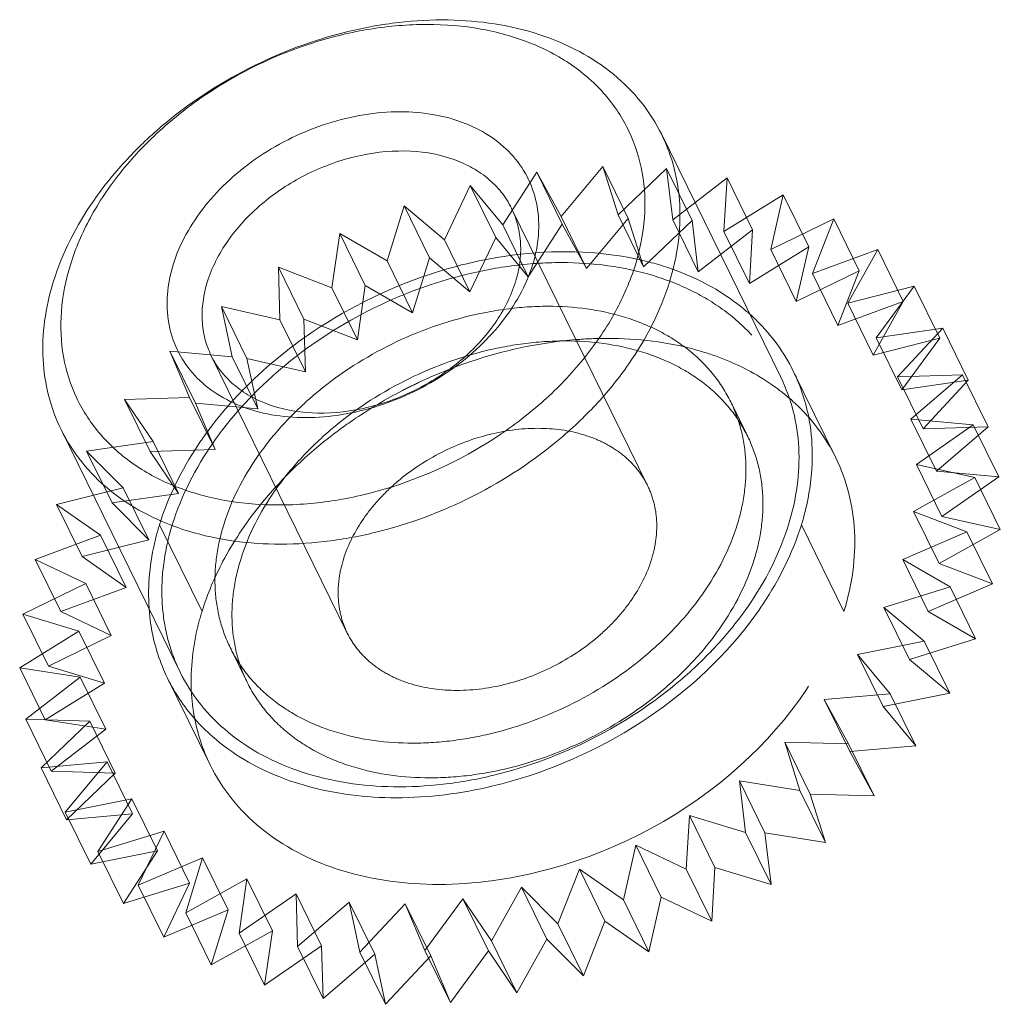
# Model space of a CAD drawing. Header units: millimetres. Extents: x 4497 to 11741, y 5958 to 12619.
# Tile 183 of 256: x 6308.17 to 6315.2, y 9755.48 to 9762.54. Entities that reach past the tile are written whole.
import ezdxf

# ---------------------------------------------------------------- set-up
doc = ezdxf.new("R2010")
doc.units = ezdxf.units.MM
doc.header["$LTSCALE"] = 0.8
doc.linetypes.add('HIDDEN', pattern=[9.525, 6.35, -3.175])
doc.layers.get('0').update_dxf_attribs({"linetype": 'CONTINUOUS', "lineweight": 0})
doc.layers.add('3', color=5, linetype='HIDDEN', lineweight=0)

msp = doc.modelspace()

# ---------------------------------------------------------------- linework, layer by layer
at = {"linetype": 'Continuous'}
for p, q in [((6313.6264, 9759.9745), (6312.7723, 9761.715)), ((6309.3173, 9757.8599), (6308.4632, 9759.6004))]:
    msp.add_line(p, q, dxfattribs=at)
for centre, radius, start, end in [((6310.4758, 9758.4089), 1.3841, 186.32089, 190.03168), ((6310.4182, 9758.4023), 1.3273, 206.23033, 221.37702)]:
    msp.add_arc(centre, radius, start, end, dxfattribs=at)
for points, knots in [([(6308.4072, 9760.6577), (6308.4718, 9760.8668), (6308.6294, 9761.172), (6308.918, 9761.5292), (6309.2736, 9761.8698), (6309.801, 9762.2172), (6310.3934, 9762.4385), (6310.8806, 9762.5265), (6311.3439, 9762.5511), (6311.7905, 9762.4859), (6312.1814, 9762.3213), (6312.4289, 9762.1581), (6312.6309, 9761.9559), (6312.7318, 9761.7975), (6312.7723, 9761.715)], [0, 0, 0, 0, 0.120788, 0.185742, 0.25306, 0.39182, 0.53099, 0.598791, 0.664373, 0.786659, 0.84339, 0.89737, 0.949254, 1, 1, 1, 1]), ([(6308.5304, 9760.782), (6308.5664, 9760.8984), (6308.6668, 9761.1307), (6308.8841, 9761.4536), (6309.1644, 9761.7505), (6309.6093, 9762.0984), (6310.1287, 9762.3496), (6310.677, 9762.4818), (6311.0824, 9762.5163), (6311.4687, 9762.4851), (6311.8216, 9762.3886), (6312.1278, 9762.2295), (6312.3746, 9762.0125), (6312.5506, 9761.7455), (6312.6472, 9761.4403), (6312.6609, 9761.1109), (6312.6168, 9760.8911), (6312.5831, 9760.782)], [0, 0, 0, 0, 0.061123, 0.126105, 0.194443, 0.265215, 0.408848, 0.479458, 0.547544, 0.612218, 0.67301, 0.730008, 0.783953, 0.836212, 0.888549, 0.942703, 1, 1, 1, 1]), ([(6309.2673, 9760.782), (6309.3143, 9760.9341), (6309.4398, 9761.154), (6309.6706, 9761.3982), (6309.9539, 9761.6198), (6310.2844, 9761.7795), (6310.6333, 9761.8637), (6310.8913, 9761.8857), (6311.1371, 9761.8658), (6311.3617, 9761.8044), (6311.5565, 9761.7032), (6311.7136, 9761.5651), (6311.8256, 9761.3952), (6311.8871, 9761.2009), (6311.8958, 9760.9913), (6311.8677, 9760.8514), (6311.8462, 9760.782)], [0, 0, 0, 0, 0.12563, 0.194006, 0.264816, 0.408527, 0.479176, 0.547299, 0.612008, 0.672834, 0.729862, 0.783836, 0.836124, 0.888491, 0.942674, 1, 1, 1, 1]), ([(6312.7723, 9761.715), (6312.8103, 9761.6375), (6312.871, 9761.4724), (6312.9102, 9761.208), (6312.8978, 9760.932), (6312.8565, 9760.7489), (6312.8283, 9760.6577)], [0, 0, 0, 0, 0.239088, 0.482922, 0.735582, 1, 1, 1, 1]), ([(6309.5125, 9760.6577), (6309.5448, 9760.7622), (6309.6236, 9760.9148), (6309.7679, 9761.0934), (6309.9457, 9761.2637), (6310.2094, 9761.4375), (6310.5613, 9761.5689), (6310.9195, 9761.6134), (6311.204, 9761.5718), (6311.3995, 9761.4895), (6311.5233, 9761.4079), (6311.6243, 9761.3068), (6311.6748, 9761.2277), (6311.695, 9761.1864)], [0, 0, 0, 0, 0.120819, 0.185789, 0.253126, 0.391923, 0.531129, 0.664281, 0.786601, 0.843348, 0.897342, 0.94924, 1, 1, 1, 1]), ([(6311.695, 9761.1864), (6311.714, 9761.1476), (6311.7443, 9761.0651), (6311.764, 9760.9329), (6311.7578, 9760.7949), (6311.7371, 9760.7033), (6311.723, 9760.6577)], [0, 0, 0, 0, 0.239094, 0.482925, 0.735587, 1, 1, 1, 1]), ([(6312.5831, 9760.782), (6312.5471, 9760.6657), (6312.4467, 9760.4333), (6312.2294, 9760.1105), (6311.9491, 9759.8135), (6311.5042, 9759.4657), (6310.9848, 9759.2144), (6310.4365, 9759.0823), (6310.0311, 9759.0477), (6309.6448, 9759.0789), (6309.2919, 9759.1754), (6308.9857, 9759.3345), (6308.7389, 9759.5515), (6308.5629, 9759.8185), (6308.4663, 9760.1238), (6308.4526, 9760.4532), (6308.4967, 9760.673), (6308.5304, 9760.782)], [0, 0, 0, 0, 0.061123, 0.126105, 0.194443, 0.265215, 0.408848, 0.479458, 0.547544, 0.612218, 0.67301, 0.730008, 0.783953, 0.836212, 0.888549, 0.942703, 1, 1, 1, 1]), ([(6311.8462, 9760.782), (6311.7992, 9760.6299), (6311.6737, 9760.4101), (6311.4429, 9760.1658), (6311.1596, 9759.9443), (6310.8291, 9759.7845), (6310.4802, 9759.7004), (6310.2222, 9759.6784), (6309.9764, 9759.6982), (6309.7518, 9759.7596), (6309.557, 9759.8609), (6309.3999, 9759.999), (6309.2879, 9760.1689), (6309.2264, 9760.3631), (6309.2177, 9760.5727), (6309.2458, 9760.7126), (6309.2673, 9760.782)], [0, 0, 0, 0, 0.12563, 0.194006, 0.264816, 0.408527, 0.479176, 0.547299, 0.612008, 0.672834, 0.729862, 0.783836, 0.836124, 0.888491, 0.942674, 1, 1, 1, 1]), ([(6308.4632, 9759.6004), (6308.4252, 9759.6779), (6308.3646, 9759.843), (6308.3253, 9760.1073), (6308.3377, 9760.3833), (6308.379, 9760.5665), (6308.4072, 9760.6577)], [0, 0, 0, 0, 0.239087, 0.482923, 0.735578, 1, 1, 1, 1]), ([(6312.8283, 9760.6577), (6312.7637, 9760.4486), (6312.6061, 9760.1434), (6312.3175, 9759.7862), (6311.9619, 9759.4456), (6311.4345, 9759.0982), (6310.8422, 9758.8769), (6310.3549, 9758.7889), (6309.8916, 9758.7643), (6309.4451, 9758.8295), (6309.0541, 9758.9941), (6308.8066, 9759.1573), (6308.6046, 9759.3595), (6308.5037, 9759.5178), (6308.4632, 9759.6004)], [0, 0, 0, 0, 0.120788, 0.185742, 0.25306, 0.39182, 0.53099, 0.598791, 0.664373, 0.786659, 0.84339, 0.89737, 0.949254, 1, 1, 1, 1]), ([(6309.5405, 9760.129), (6309.5215, 9760.1678), (6309.4912, 9760.2503), (6309.4715, 9760.3825), (6309.4777, 9760.5205), (6309.4984, 9760.6121), (6309.5125, 9760.6577)], [0, 0, 0, 0, 0.239094, 0.482925, 0.7356, 1, 1, 1, 1]), ([(6311.723, 9760.6577), (6311.6907, 9760.5531), (6311.6119, 9760.4005), (6311.4677, 9760.222), (6311.2898, 9760.0517), (6311.0261, 9759.8779), (6310.6742, 9759.7465), (6310.316, 9759.702), (6310.0315, 9759.7436), (6309.836, 9759.8259), (6309.7122, 9759.9075), (6309.6112, 9760.0086), (6309.5608, 9760.0877), (6309.5405, 9760.129)], [0, 0, 0, 0, 0.120819, 0.185789, 0.253126, 0.391923, 0.531129, 0.664281, 0.786601, 0.843348, 0.897342, 0.94924, 1, 1, 1, 1]), ([(6313.6264, 9759.9744), (6313.6645, 9759.897), (6313.7251, 9759.7319), (6313.7643, 9759.4675), (6313.7519, 9759.1915), (6313.7106, 9759.0084), (6313.6824, 9758.9172)], [0, 0, 0, 0, 0.239084, 0.482918, 0.735571, 1, 1, 1, 1]), ([(6313.7745, 9758.9172), (6313.7939, 9758.98), (6313.8556, 9759.2241), (6313.8633, 9759.4834), (6313.8308, 9759.6666)], [0, 0, 0, 0, 0.260923, 1, 1, 1, 1]), ([(6309.3173, 9757.8599), (6309.3578, 9757.7774), (6309.4587, 9757.619), (6309.6607, 9757.4168), (6309.9082, 9757.2536), (6310.2991, 9757.089), (6310.7457, 9757.0238), (6311.209, 9757.0484), (6311.6962, 9757.1364), (6312.2886, 9757.3577), (6312.816, 9757.7051), (6313.1716, 9758.0457), (6313.4602, 9758.4028), (6313.6178, 9758.7081), (6313.6824, 9758.9172)], [0, 0, 0, 0, 0.050746, 0.10263, 0.156609, 0.213339, 0.335625, 0.401207, 0.469008, 0.608177, 0.746937, 0.814255, 0.879209, 1, 1, 1, 1]), ([(6313.3677, 9758.1678), (6313.4142, 9758.2263), (6313.5822, 9758.4566), (6313.7124, 9758.7162), (6313.7745, 9758.9172)], [0, 0, 0, 0, 0.262294, 1, 1, 1, 1]), ([(6310.8667, 9756.9589), (6311.0999, 9756.9589), (6312.0383, 9757.078), (6312.9262, 9757.6126), (6313.3677, 9758.1678)], [0, 0, 0, 0, 0.24743, 1, 1, 1, 1]), ([(6309.4223, 9757.525), (6309.4617, 9757.4801), (6309.6374, 9757.3052), (6309.857, 9757.177), (6310.0316, 9757.1079)], [0, 0, 0, 0, 0.241261, 1, 1, 1, 1]), ([(6310.0316, 9757.1079), (6310.0946, 9757.083), (6310.3641, 9756.9932), (6310.6508, 9756.9589), (6310.8667, 9756.9589)], [0, 0, 0, 0, 0.238889, 1, 1, 1, 1])]:
    msp.add_open_spline(points, degree=3, knots=knots, dxfattribs=at)
for points in [[(6313.7161, 9760.0187), (6313.6503, 9760.1527), (6313.5598, 9760.2766), (6313.4535, 9760.3812)], [(6313.8308, 9759.6666), (6313.8093, 9759.7882), (6313.7705, 9759.9079), (6313.7161, 9760.0187)], [(6309.1129, 9758.1678), (6309.1344, 9758.0462), (6309.1732, 9757.9265), (6309.2276, 9757.8157)]]:
    msp.add_open_spline(points, degree=3, dxfattribs=at)
at = {"layer": '3'}
for p, q in [((6312.0499, 9761.1274), (6312.3491, 9761.4868)), ((6312.5321, 9761.1138), (6312.3491, 9761.4868)), ((6312.3491, 9761.4868), (6312.4589, 9761.1394)), ((6312.4589, 9761.1394), (6312.8072, 9761.4731)), ((6312.9902, 9761.1001), (6312.8072, 9761.4731)), ((6312.8072, 9761.4731), (6312.8511, 9761.1034)), ((6311.6319, 9761.0675), (6311.8763, 9761.4457)), ((6311.8763, 9761.4457), (6312.0499, 9761.1274)), ((6312.0593, 9761.0727), (6311.8763, 9761.4457)), ((6312.8511, 9761.1034), (6313.2416, 9761.4048)), ((6313.2416, 9761.4048), (6313.2189, 9761.0199)), ((6313.4246, 9761.0318), (6313.2416, 9761.4048)), ((6311.2133, 9760.9609), (6311.398, 9761.3505)), ((6311.398, 9761.3505), (6311.6319, 9761.0675)), ((6311.5811, 9760.9775), (6311.398, 9761.3505)), ((6313.2189, 9761.0199), (6313.644, 9761.2832)), ((6313.644, 9761.2832), (6313.555, 9760.8907)), ((6313.827, 9760.9102), (6313.644, 9761.2832)), ((6310.802, 9760.8097), (6310.9236, 9761.2031)), ((6310.9236, 9761.2031), (6311.2133, 9760.9609)), ((6311.1066, 9760.8302), (6310.9236, 9761.2031)), ((6312.6712, 9759.1972), (6311.695, 9761.1863)), ((6312.0499, 9761.1274), (6312.2329, 9760.7544)), ((6312.2329, 9760.7544), (6312.5321, 9761.1138)), ((6312.4589, 9761.1394), (6312.6419, 9760.7665)), ((6312.5321, 9761.1138), (6312.6419, 9760.7665)), ((6312.6419, 9760.7665), (6312.9902, 9761.1001)), ((6312.8511, 9761.1034), (6313.0342, 9760.7304)), ((6312.9902, 9761.1001), (6313.0342, 9760.7304)), ((6313.555, 9760.8907), (6314.0065, 9761.1107)), ((6314.0065, 9761.1107), (6313.8529, 9760.7182)), ((6314.1895, 9760.7377), (6314.0065, 9761.1107)), ((6311.6319, 9761.0675), (6311.815, 9760.6945)), ((6311.815, 9760.6945), (6312.0593, 9761.0727)), ((6312.0593, 9761.0727), (6312.2329, 9760.7544)), ((6313.0342, 9760.7304), (6313.4246, 9761.0318)), ((6313.4246, 9761.0318), (6313.4019, 9760.647)), ((6310.4062, 9760.6168), (6310.4622, 9761.0064)), ((6310.4622, 9761.0064), (6310.802, 9760.8097)), ((6310.6452, 9760.6334), (6310.4622, 9761.0064)), ((6311.2133, 9760.9609), (6311.3963, 9760.5879)), ((6311.3963, 9760.5879), (6311.5811, 9760.9775)), ((6311.5811, 9760.9775), (6311.815, 9760.6945)), ((6313.2189, 9761.0199), (6313.4019, 9760.647)), ((6313.4019, 9760.647), (6313.827, 9760.9102)), ((6313.555, 9760.8907), (6313.738, 9760.5177)), ((6313.827, 9760.9102), (6313.738, 9760.5177)), ((6313.8529, 9760.7182), (6314.322, 9760.8907)), ((6314.322, 9760.8907), (6314.1069, 9760.5059)), ((6314.505, 9760.5177), (6314.322, 9760.8907)), ((6310.985, 9760.4367), (6311.1066, 9760.8302)), ((6311.1066, 9760.8302), (6311.3963, 9760.5879)), ((6310.0228, 9760.7642), (6310.4062, 9760.6168)), ((6310.2058, 9760.3912), (6310.0228, 9760.7642)), ((6310.0334, 9760.386), (6310.0228, 9760.7642)), ((6310.802, 9760.8097), (6310.985, 9760.4367)), ((6313.738, 9760.5177), (6314.1895, 9760.7377)), ((6313.8529, 9760.7182), (6314.036, 9760.3453)), ((6314.1895, 9760.7377), (6314.036, 9760.3453)), ((6310.4062, 9760.6168), (6310.5892, 9760.2438)), ((6310.5892, 9760.2438), (6310.6452, 9760.6334)), ((6310.6452, 9760.6334), (6310.985, 9760.4367)), ((6314.1069, 9760.5059), (6314.5844, 9760.6275)), ((6314.5844, 9760.6275), (6314.312, 9760.2578)), ((6314.7675, 9760.2545), (6314.5844, 9760.6275)), ((6309.614, 9760.4812), (6310.0334, 9760.386)), ((6309.797, 9760.1082), (6309.614, 9760.4812)), ((6309.6911, 9760.1218), (6309.614, 9760.4812)), ((6314.036, 9760.3453), (6314.505, 9760.5177)), ((6314.1069, 9760.5059), (6314.2899, 9760.1329)), ((6314.505, 9760.5177), (6314.2899, 9760.1329)), ((6310.0334, 9760.386), (6310.2164, 9760.013)), ((6310.2058, 9760.3912), (6310.5892, 9760.2438)), ((6310.2164, 9760.013), (6310.2058, 9760.3912)), ((6314.312, 9760.2578), (6314.7887, 9760.3261)), ((6314.7887, 9760.3261), (6314.4641, 9759.9787)), ((6314.9717, 9759.9531), (6314.7887, 9760.3261)), ((6314.2899, 9760.1329), (6314.7675, 9760.2545)), ((6314.312, 9760.2578), (6314.495, 9759.8848)), ((6314.7675, 9760.2545), (6314.495, 9759.8848)), ((6309.2437, 9760.1629), (6309.6911, 9760.1218)), ((6309.4267, 9759.7899), (6309.2437, 9760.1629)), ((6309.3857, 9759.8293), (6309.2437, 9760.1629)), ((6310.5166, 9758.1399), (6309.5405, 9760.129)), ((6309.6911, 9760.1218), (6309.8741, 9759.7488)), ((6309.797, 9760.1082), (6310.2164, 9760.013)), ((6309.8741, 9759.7488), (6309.797, 9760.1082)), ((6314.0212, 9759.3969), (6313.7162, 9760.0185)), ((6314.4641, 9759.9787), (6314.9307, 9759.9924)), ((6314.4641, 9759.9787), (6314.6472, 9759.6057)), ((6314.9307, 9759.9924), (6314.5604, 9759.6742)), ((6315.1137, 9759.6195), (6314.9307, 9759.9924)), ((6314.495, 9759.8848), (6314.9717, 9759.9531)), ((6314.9717, 9759.9531), (6314.6472, 9759.6057)), ((6308.9192, 9759.8155), (6309.3857, 9759.8293)), ((6309.3857, 9759.8293), (6309.5688, 9759.4563)), ((6309.1234, 9759.5142), (6308.9192, 9759.8155)), ((6309.1022, 9759.4426), (6308.9192, 9759.8155)), ((6309.4267, 9759.7899), (6309.8741, 9759.7488)), ((6309.5688, 9759.4563), (6309.4267, 9759.7899)), ((6313.3894, 9759.5496), (6313.2673, 9759.7983)), ((6314.5604, 9759.6742), (6315.0078, 9759.633)), ((6314.5604, 9759.6742), (6314.7435, 9759.3012)), ((6315.0078, 9759.633), (6314.599, 9759.35)), ((6314.6472, 9759.6057), (6315.1137, 9759.6195)), ((6315.1137, 9759.6195), (6314.7435, 9759.3012)), ((6315.1908, 9759.2601), (6315.0078, 9759.633)), ((6308.6467, 9759.4458), (6309.1234, 9759.5142)), ((6309.1234, 9759.5142), (6309.3064, 9759.1412)), ((6308.9091, 9759.1826), (6308.6467, 9759.4458)), ((6308.8297, 9759.0729), (6308.6467, 9759.4458)), ((6309.1022, 9759.4426), (6309.5688, 9759.4563)), ((6309.3064, 9759.1412), (6309.1022, 9759.4426)), ((6314.599, 9759.35), (6315.0184, 9759.2548)), ((6314.599, 9759.35), (6314.782, 9758.9771)), ((6314.7435, 9759.3012), (6315.1908, 9759.2601)), ((6315.0184, 9759.2548), (6314.5791, 9759.0126)), ((6315.1908, 9759.2601), (6314.782, 9758.9771)), ((6315.2015, 9758.8819), (6315.0184, 9759.2548)), ((6308.4316, 9759.061), (6308.9091, 9759.1826)), ((6308.8297, 9759.0729), (6309.3064, 9759.1412)), ((6308.9091, 9759.1826), (6309.0922, 9758.8096)), ((6308.7471, 9758.841), (6308.4316, 9759.061)), ((6308.6146, 9758.688), (6308.4316, 9759.061)), ((6309.0922, 9758.8096), (6308.8297, 9759.0729)), ((6314.5791, 9759.0126), (6314.9624, 9758.8653)), ((6314.5791, 9759.0126), (6314.7621, 9758.6397)), ((6309.4743, 9758.2956), (6309.1692, 9758.9172)), ((6314.0796, 9758.2956), (6313.7745, 9758.9172)), ((6314.782, 9758.9771), (6315.2015, 9758.8819)), ((6308.2781, 9758.6685), (6308.7471, 9758.841)), ((6308.7471, 9758.841), (6308.9302, 9758.468)), ((6314.9624, 9758.8653), (6314.501, 9758.6685)), ((6315.2015, 9758.8819), (6314.7621, 9758.6397)), ((6315.1454, 9758.4923), (6314.9624, 9758.8653)), ((6308.6146, 9758.688), (6309.0922, 9758.8096)), ((6308.6406, 9758.4961), (6308.2781, 9758.6685)), ((6308.4611, 9758.2956), (6308.2781, 9758.6685)), ((6308.9302, 9758.468), (6308.6146, 9758.688)), ((6314.501, 9758.6685), (6314.8408, 9758.4718)), ((6314.501, 9758.6685), (6314.684, 9758.2956)), ((6314.7621, 9758.6397), (6315.1454, 9758.4923)), ((6308.1891, 9758.2761), (6308.6406, 9758.4961)), ((6308.6406, 9758.4961), (6308.8236, 9758.1231)), ((6315.1454, 9758.4923), (6314.684, 9758.2956)), ((6308.4611, 9758.2956), (6308.9302, 9758.468)), ((6314.8408, 9758.4718), (6314.3664, 9758.3245)), ((6315.0239, 9758.0989), (6314.8408, 9758.4718)), ((6308.5914, 9758.1545), (6308.1891, 9758.2761)), ((6308.3721, 9757.9031), (6308.1891, 9758.2761)), ((6308.8236, 9758.1231), (6308.4611, 9758.2956)), ((6314.3664, 9758.3245), (6314.6561, 9758.0822)), ((6314.3664, 9758.3245), (6314.5494, 9757.9515)), ((6314.684, 9758.2956), (6315.0239, 9758.0989)), ((6308.1663, 9757.8913), (6308.5914, 9758.1545)), ((6308.5914, 9758.1545), (6308.7745, 9757.7815)), ((6308.3721, 9757.9031), (6308.8236, 9758.1231)), ((6314.6561, 9758.0822), (6314.1778, 9757.9871)), ((6315.0239, 9758.0989), (6314.5494, 9757.9515)), ((6314.8391, 9757.7093), (6314.6561, 9758.0822)), ((6309.7984, 9757.7875), (6309.6764, 9758.0361)), ((6314.1778, 9757.9871), (6314.4117, 9757.7041)), ((6314.1778, 9757.9871), (6314.3608, 9757.6141)), ((6314.5494, 9757.9515), (6314.8391, 9757.7093)), ((6308.6008, 9757.8229), (6308.1663, 9757.8913)), ((6308.3493, 9757.5183), (6308.1663, 9757.8913)), ((6308.7745, 9757.7815), (6308.3721, 9757.9031)), ((6308.2103, 9757.5216), (6308.6008, 9757.8229)), ((6308.3493, 9757.5183), (6308.7745, 9757.7815)), ((6308.6008, 9757.8229), (6308.7838, 9757.45)), ((6309.5326, 9757.1942), (6309.2275, 9757.8158)), ((6314.8391, 9757.7093), (6314.3608, 9757.6141)), ((6314.4117, 9757.7041), (6313.9389, 9757.6629)), ((6313.9389, 9757.6629), (6314.1125, 9757.3446)), ((6313.9389, 9757.6629), (6314.1219, 9757.29)), ((6314.5947, 9757.3311), (6314.4117, 9757.7041)), ((6314.3608, 9757.6141), (6314.5947, 9757.3311)), ((6308.6684, 9757.5078), (6308.2103, 9757.5216)), ((6308.3933, 9757.1486), (6308.2103, 9757.5216)), ((6308.3201, 9757.1742), (6308.6684, 9757.5078)), ((6308.7838, 9757.45), (6308.3493, 9757.5183)), ((6308.6684, 9757.5078), (6308.8514, 9757.1349)), ((6308.3933, 9757.1486), (6308.7838, 9757.45)), ((6314.1125, 9757.3446), (6313.6544, 9757.3584)), ((6313.6544, 9757.3584), (6313.8374, 9756.9854)), ((6313.6544, 9757.3584), (6313.7642, 9757.011)), ((6314.2955, 9756.9717), (6314.1125, 9757.3446)), ((6314.5947, 9757.3311), (6314.1219, 9757.29)), ((6314.1219, 9757.29), (6314.2955, 9756.9717)), ((6308.7929, 9757.2153), (6308.3201, 9757.1742)), ((6308.4937, 9756.8559), (6308.7929, 9757.2153)), ((6308.7929, 9757.2153), (6308.9759, 9756.8423)), ((6308.5031, 9756.8012), (6308.3201, 9757.1742)), ((6308.8514, 9757.1349), (6308.3933, 9757.1486)), ((6308.5031, 9756.8012), (6308.8514, 9757.1349)), ((6313.7642, 9757.011), (6313.3298, 9757.0793)), ((6313.3298, 9757.0793), (6313.5128, 9756.7064)), ((6313.3298, 9757.0793), (6313.3737, 9756.7096)), ((6313.9473, 9756.638), (6313.7642, 9757.011)), ((6308.9719, 9756.9511), (6308.4937, 9756.8559)), ((6308.7276, 9756.5729), (6308.9719, 9756.9511)), ((6308.9719, 9756.9511), (6309.155, 9756.5781)), ((6314.2955, 9756.9717), (6313.8374, 9756.9854)), ((6313.8374, 9756.9854), (6313.9473, 9756.638)), ((6308.6767, 9756.4829), (6308.4937, 9756.8559)), ((6308.9759, 9756.8423), (6308.5031, 9756.8012)), ((6308.6767, 9756.4829), (6308.9759, 9756.8423)), ((6312.9714, 9756.8312), (6312.9486, 9756.4464)), ((6313.3737, 9756.7096), (6312.9714, 9756.8312)), ((6312.9714, 9756.8312), (6313.1544, 9756.4582)), ((6309.202, 9756.7203), (6308.7276, 9756.5729)), ((6309.0173, 9756.3307), (6309.202, 9756.7203)), ((6309.202, 9756.7203), (6309.3851, 9756.3473)), ((6313.5568, 9756.3367), (6313.3737, 9756.7096)), ((6313.9473, 9756.638), (6313.5128, 9756.7064)), ((6313.5128, 9756.7064), (6313.5568, 9756.3367)), ((6312.5861, 9756.6188), (6312.4971, 9756.2264)), ((6312.9486, 9756.4464), (6312.5861, 9756.6188)), ((6312.5861, 9756.6188), (6312.7691, 9756.2459)), ((6309.155, 9756.5781), (6308.6767, 9756.4829)), ((6308.9106, 9756.1999), (6308.7276, 9756.5729)), ((6308.9106, 9756.1999), (6309.155, 9756.5781)), ((6309.4787, 9756.5274), (6309.0173, 9756.3307)), ((6309.3571, 9756.134), (6309.4787, 9756.5274)), ((6309.4787, 9756.5274), (6309.6617, 9756.1544)), ((6312.1816, 9756.4464), (6312.028, 9756.0539)), ((6312.4971, 9756.2264), (6312.1816, 9756.4464)), ((6312.1816, 9756.4464), (6312.3646, 9756.0734)), ((6313.1316, 9756.0734), (6312.9486, 9756.4464)), ((6313.1544, 9756.4582), (6313.1316, 9756.0734)), ((6313.5568, 9756.3367), (6313.1544, 9756.4582)), ((6309.7965, 9756.3762), (6309.3571, 9756.134)), ((6309.7405, 9755.9866), (6309.7965, 9756.3762)), ((6309.7965, 9756.3762), (6309.9795, 9756.0032)), ((6309.3851, 9756.3473), (6308.9106, 9756.1999)), ((6309.2003, 9755.9577), (6309.0173, 9756.3307)), ((6309.2003, 9755.9577), (6309.3851, 9756.3473)), ((6311.7656, 9756.3172), (6311.5505, 9755.9323)), ((6312.028, 9756.0539), (6311.7656, 9756.3172)), ((6311.7656, 9756.3172), (6311.9486, 9755.9442)), ((6310.1493, 9756.2696), (6309.7405, 9755.9866)), ((6310.1493, 9756.2696), (6310.3323, 9755.8966)), ((6310.1599, 9755.8914), (6310.1493, 9756.2696)), ((6311.3463, 9756.2337), (6311.0738, 9755.864)), ((6311.5505, 9755.9323), (6311.3463, 9756.2337)), ((6311.3463, 9756.2337), (6311.5293, 9755.8607)), ((6312.6801, 9755.8534), (6312.4971, 9756.2264)), ((6312.7691, 9756.2459), (6312.6801, 9755.8534)), ((6313.1316, 9756.0734), (6312.7691, 9756.2459)), ((6310.5302, 9756.2097), (6310.1599, 9755.8914)), ((6310.5302, 9756.2097), (6310.7132, 9755.8367)), ((6310.6073, 9755.8503), (6310.5302, 9756.2097)), ((6310.9318, 9756.1977), (6310.6073, 9755.8503)), ((6310.9318, 9756.1977), (6311.1148, 9755.8247)), ((6311.0738, 9755.864), (6310.9318, 9756.1977)), ((6309.6617, 9756.1544), (6309.2003, 9755.9577)), ((6309.5401, 9755.761), (6309.3571, 9756.134)), ((6309.5401, 9755.761), (6309.6617, 9756.1544)), ((6312.2111, 9755.6809), (6312.028, 9756.0539)), ((6312.3646, 9756.0734), (6312.2111, 9755.6809)), ((6312.6801, 9755.8534), (6312.3646, 9756.0734)), ((6309.9795, 9756.0032), (6309.5401, 9755.761)), ((6309.9235, 9755.6136), (6309.7405, 9755.9866)), ((6309.9235, 9755.6136), (6309.9795, 9756.0032)), ((6311.9486, 9755.9442), (6311.7335, 9755.5594)), ((6312.2111, 9755.6809), (6311.9486, 9755.9442)), ((6310.3323, 9755.8966), (6309.9235, 9755.6136)), ((6310.3429, 9755.5184), (6310.1599, 9755.8914)), ((6310.3429, 9755.5184), (6310.3323, 9755.8966)), ((6311.7335, 9755.5594), (6311.5505, 9755.9323)), ((6310.7132, 9755.8367), (6310.3429, 9755.5184)), ((6310.7903, 9755.4773), (6310.6073, 9755.8503)), ((6310.7903, 9755.4773), (6310.7132, 9755.8367)), ((6311.1148, 9755.8247), (6310.7903, 9755.4773)), ((6311.2568, 9755.491), (6311.0738, 9755.864)), ((6311.2568, 9755.491), (6311.1148, 9755.8247)), ((6311.5293, 9755.8607), (6311.2568, 9755.491)), ((6311.7335, 9755.5594), (6311.5293, 9755.8607))]:
    msp.add_line(p, q, dxfattribs=at)
for centre, radius, start, end in [((6312.1989, 9757.4355), 3.4541, 107.6808, 123.91526), ((6312.4957, 9756.8368), 3.4298, 107.6663, 115.34672), ((6312.5207, 9756.7798), 3.4921, 115.31787, 117.41573), ((6312.714, 9758.693), 1.493, 47.4197, 54.07856), ((6311.8011, 9757.8943), 2.8446, 135.82552, 141.46027), ((6312.4931, 9756.8304), 3.4344, 117.39514, 123.91949), ((6312.7794, 9758.7647), 1.3959, 41.39675, 47.40286), ((6312.8306, 9758.8105), 1.3273, 26.23033, 41.37702), ((6310.7944, 9757.7893), 1.3977, 184.65159, 190.01633)]:
    msp.add_arc(centre, radius, start, end, dxfattribs=at)
for points, knots in [([(6312.9122, 9760.7264), (6312.8268, 9760.7602), (6312.4542, 9760.8765), (6312.0539, 9760.8906), (6311.7583, 9760.8572)], [0, 0, 0, 0, 0.235843, 1, 1, 1, 1]), ([(6309.2613, 9758.9172), (6309.326, 9759.1263), (6309.4836, 9759.4315), (6309.7721, 9759.7887), (6310.1278, 9760.1293), (6310.6552, 9760.4767), (6311.2475, 9760.698), (6311.7348, 9760.786), (6312.1981, 9760.8106), (6312.6446, 9760.7453), (6313.0355, 9760.5808), (6313.2831, 9760.4175), (6313.485, 9760.2153), (6313.5859, 9760.057), (6313.6264, 9759.9744)], [0, 0, 0, 0, 0.120791, 0.185745, 0.253063, 0.391823, 0.530992, 0.598793, 0.664375, 0.786661, 0.843391, 0.89737, 0.949254, 1, 1, 1, 1]), ([(6313.4535, 9760.3812), (6313.4164, 9760.4177), (6313.255, 9760.5599), (6313.0636, 9760.6665), (6312.9122, 9760.7264)], [0, 0, 0, 0, 0.241909, 1, 1, 1, 1]), ([(6309.6298, 9758.9172), (6309.6836, 9759.0915), (6309.815, 9759.3458), (6310.0554, 9759.6435), (6310.3518, 9759.9273), (6310.7913, 9760.2168), (6311.2849, 9760.4012), (6311.691, 9760.4745), (6312.0771, 9760.495), (6312.4492, 9760.4406), (6312.7749, 9760.3035), (6312.9812, 9760.1675), (6313.1495, 9759.999), (6313.2336, 9759.867), (6313.2674, 9759.7982)], [0, 0, 0, 0, 0.120791, 0.185745, 0.253063, 0.391824, 0.530993, 0.598794, 0.664376, 0.786661, 0.843392, 0.89737, 0.949254, 1, 1, 1, 1]), ([(6312.3821, 9760.2539), (6312.3058, 9760.2539), (6311.9921, 9760.2405), (6311.6812, 9760.1767), (6311.4548, 9760.1048)], [0, 0, 0, 0, 0.243085, 1, 1, 1, 1]), ([(6313.2172, 9760.1048), (6313.1542, 9760.1298), (6312.8846, 9760.2196), (6312.598, 9760.2539), (6312.3821, 9760.2539)], [0, 0, 0, 0, 0.238889, 1, 1, 1, 1]), ([(6309.7518, 9758.6685), (6309.8056, 9758.8428), (6309.937, 9759.0972), (6310.1774, 9759.3948), (6310.4738, 9759.6786), (6310.9133, 9759.9681), (6311.4069, 9760.1525), (6311.813, 9760.2259), (6312.1991, 9760.2464), (6312.5712, 9760.192), (6312.897, 9760.0549), (6313.1033, 9759.9188), (6313.2716, 9759.7503), (6313.3556, 9759.6184), (6313.3894, 9759.5496)], [0, 0, 0, 0, 0.120791, 0.185745, 0.253063, 0.391824, 0.530993, 0.598794, 0.664376, 0.786661, 0.843392, 0.89737, 0.949254, 1, 1, 1, 1]), ([(6313.2674, 9759.7982), (6313.2991, 9759.7336), (6313.3496, 9759.5961), (6313.3822, 9759.3758), (6313.3719, 9759.1458), (6313.3375, 9758.9932), (6313.314, 9758.9172)], [0, 0, 0, 0, 0.239084, 0.482917, 0.735573, 1, 1, 1, 1]), ([(6309.5761, 9759.6666), (6309.5295, 9759.6081), (6309.3615, 9759.3778), (6309.2313, 9759.1182), (6309.1692, 9758.9172)], [0, 0, 0, 0, 0.262294, 1, 1, 1, 1]), ([(6310.5766, 9759.6803), (6310.5097, 9759.6353), (6310.2552, 9759.4502), (6310.0268, 9759.2282), (6309.8811, 9759.045)], [0, 0, 0, 0, 0.256298, 1, 1, 1, 1]), ([(6312.6712, 9759.1972), (6312.6509, 9759.2384), (6312.6005, 9759.3176), (6312.4995, 9759.4187), (6312.3757, 9759.5003), (6312.1802, 9759.5826), (6311.8957, 9759.6242), (6311.5375, 9759.5797), (6311.1856, 9759.4483), (6310.9218, 9759.2746), (6310.744, 9759.1043), (6310.5997, 9758.9257), (6310.5209, 9758.7731), (6310.4886, 9758.6685)], [0, 0, 0, 0, 0.050759, 0.102657, 0.15665, 0.213396, 0.335714, 0.468865, 0.608071, 0.746869, 0.814205, 0.879175, 1, 1, 1, 1]), ([(6313.3894, 9759.5496), (6313.4211, 9759.485), (6313.4716, 9759.3474), (6313.5043, 9759.1271), (6313.4939, 9758.8972), (6313.4595, 9758.7446), (6313.436, 9758.6685)], [0, 0, 0, 0, 0.239084, 0.482917, 0.735573, 1, 1, 1, 1]), ([(6314.0796, 9758.2956), (6314.1367, 9758.4805), (6314.1935, 9758.8595), (6314.1009, 9759.2347), (6314.0211, 9759.3971)], [0, 0, 0, 0, 0.516994, 1, 1, 1, 1]), ([(6312.6992, 9758.6685), (6312.7133, 9758.7141), (6312.7339, 9758.8057), (6312.7401, 9758.9437), (6312.7205, 9759.0759), (6312.6902, 9759.1584), (6312.6712, 9759.1972)], [0, 0, 0, 0, 0.264406, 0.517093, 0.760912, 1, 1, 1, 1]), ([(6309.1692, 9758.9172), (6309.1522, 9758.8621), (6309.0964, 9758.6469), (6309.082, 9758.4201), (6309.1002, 9758.2565)], [0, 0, 0, 0, 0.259557, 1, 1, 1, 1]), ([(6309.2613, 9758.9172), (6309.2331, 9758.826), (6309.1918, 9758.6428), (6309.1794, 9758.3669), (6309.2187, 9758.1025), (6309.2793, 9757.9374), (6309.3173, 9757.8599)], [0, 0, 0, 0, 0.264429, 0.517082, 0.760916, 1, 1, 1, 1]), ([(6309.6298, 9758.9172), (6309.6063, 9758.8412), (6309.5719, 9758.6886), (6309.5615, 9758.4586), (6309.5942, 9758.2383), (6309.6447, 9758.1007), (6309.6764, 9758.0362)], [0, 0, 0, 0, 0.264427, 0.517083, 0.760916, 1, 1, 1, 1]), ([(6309.6764, 9758.0362), (6309.7101, 9757.9674), (6309.7942, 9757.8354), (6309.9625, 9757.6669), (6310.1688, 9757.5309), (6310.4946, 9757.3937), (6310.8667, 9757.3394), (6311.2528, 9757.3599), (6311.6588, 9757.4332), (6312.1524, 9757.6176), (6312.5919, 9757.9071), (6312.8883, 9758.1909), (6313.1288, 9758.4886), (6313.2601, 9758.7429), (6313.314, 9758.9172)], [0, 0, 0, 0, 0.050746, 0.10263, 0.156608, 0.213339, 0.335624, 0.401206, 0.469007, 0.608176, 0.746937, 0.814255, 0.879209, 1, 1, 1, 1]), ([(6309.7518, 9758.6685), (6309.7283, 9758.5925), (6309.6939, 9758.4399), (6309.6835, 9758.2099), (6309.7162, 9757.9896), (6309.7667, 9757.8521), (6309.7984, 9757.7875)], [0, 0, 0, 0, 0.264427, 0.517083, 0.760916, 1, 1, 1, 1]), ([(6309.7984, 9757.7875), (6309.8322, 9757.7187), (6309.9162, 9757.5868), (6310.0845, 9757.4183), (6310.2908, 9757.2822), (6310.6166, 9757.1451), (6310.9887, 9757.0907), (6311.3748, 9757.1112), (6311.7808, 9757.1846), (6312.2745, 9757.369), (6312.714, 9757.6585), (6313.0104, 9757.9423), (6313.2508, 9758.2399), (6313.3822, 9758.4943), (6313.436, 9758.6685)], [0, 0, 0, 0, 0.050746, 0.10263, 0.156608, 0.213339, 0.335624, 0.401206, 0.469007, 0.608176, 0.746937, 0.814255, 0.879209, 1, 1, 1, 1]), ([(6310.4886, 9758.6685), (6310.4745, 9758.6229), (6310.4539, 9758.5314), (6310.4477, 9758.3934), (6310.4673, 9758.2612), (6310.4976, 9758.1787), (6310.5166, 9758.1399)], [0, 0, 0, 0, 0.264406, 0.517093, 0.760912, 1, 1, 1, 1]), ([(6310.5166, 9758.1399), (6310.5369, 9758.0986), (6310.5873, 9758.0195), (6310.6883, 9757.9184), (6310.812, 9757.8367), (6311.0076, 9757.7545), (6311.2921, 9757.7129), (6311.6503, 9757.7574), (6312.0022, 9757.8888), (6312.2659, 9758.0625), (6312.4438, 9758.2328), (6312.588, 9758.4114), (6312.6669, 9758.564), (6312.6992, 9758.6685)], [0, 0, 0, 0, 0.050759, 0.102657, 0.15665, 0.213396, 0.335714, 0.468865, 0.608071, 0.746869, 0.814205, 0.879175, 1, 1, 1, 1]), ([(6309.4743, 9758.2956), (6309.4583, 9758.244), (6309.4054, 9758.0421), (6309.3886, 9757.83), (6309.4013, 9757.6759)], [0, 0, 0, 0, 0.25893, 1, 1, 1, 1]), ([(6309.5327, 9757.1941), (6309.6175, 9757.0212), (6309.8805, 9756.6995), (6310.455, 9756.4057), (6311.1481, 9756.3046), (6312.1527, 9756.4303), (6313.3013, 9757.0053), (6313.9401, 9757.8441), (6314.0796, 9758.2956)], [0, 0, 0, 0, 0.102614, 0.21351, 0.336532, 0.470448, 0.748153, 1, 1, 1, 1])]:
    msp.add_open_spline(points, degree=3, knots=knots, dxfattribs=at)
for points in [[(6311.7583, 9760.8572), (6311.5522, 9760.8339), (6311.3475, 9760.7893), (6311.1498, 9760.7264)], [(6310.2716, 9760.3019), (6310.0878, 9760.1782), (6309.9151, 9760.0355), (6309.7609, 9759.8765)], [(6313.5899, 9759.902), (6313.4754, 9759.9851), (6313.3487, 9760.0528), (6313.2172, 9760.1048)], [(6309.8811, 9759.045), (6309.7842, 9758.9231), (6309.6973, 9758.7923), (6309.6246, 9758.6546)], [(6309.6246, 9758.6546), (6309.5639, 9758.5399), (6309.5126, 9758.4195), (6309.4743, 9758.2956)], [(6309.418, 9757.5462), (6309.4395, 9757.4246), (6309.4783, 9757.3049), (6309.5327, 9757.1941)]]:
    msp.add_open_spline(points, degree=3, dxfattribs=at)

doc.saveas('drawing.dxf')
